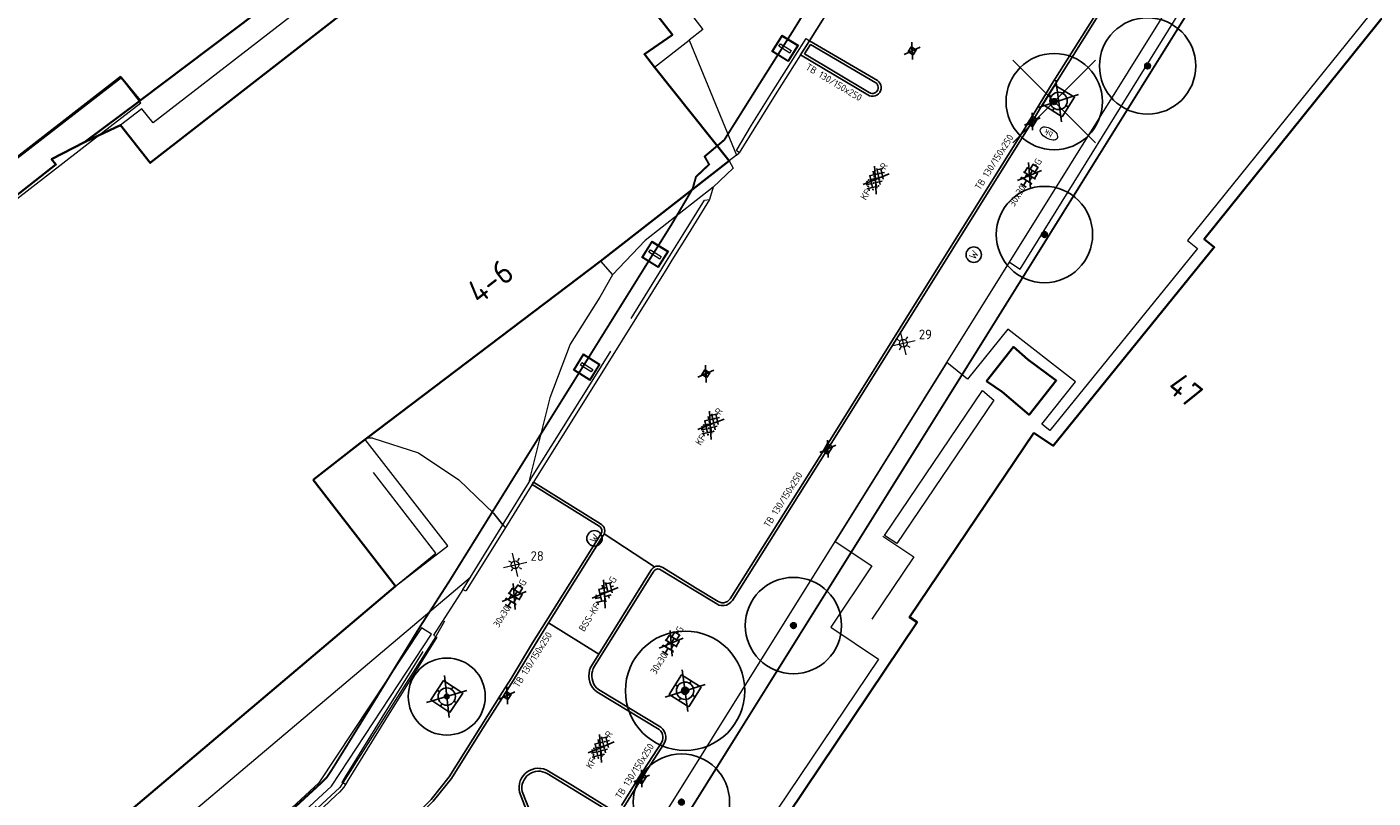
# Model space of a CAD drawing. Header units: metres. Extents: x 92877 to 94117, y 464509 to 465451.
# Tile 55 of 102: x 93119 to 93188, y 465101 to 465141. Entities that reach past the tile are written whole.
import ezdxf
from ezdxf.enums import TextEntityAlignment as Align

# ---------------------------------------------------------------- set-up
doc = ezdxf.new("R2010")
doc.units = ezdxf.units.M
doc.linetypes.add('IE-TERREINAFSCHEIDING', pattern=[10, 8, -2])
doc.linetypes.add('XX-PROJECTGRENS', pattern=[18, 12, -3, 0, -3])
doc.layers.get('0').update_dxf_attribs({"linetype": 'CONTINUOUS'})
for name, color, linetype, lineweight in [('B-WE-GK-BESCHOEIING-G', 252, 'GK-BESCHOEIING', 35), ('B-WE-GR-BEPLANTING_CULTUUR-G', 252, 'CONTINUOUS', 18), ('B-WE-GR-BOOM-S', 90, 'CONTINUOUS', 25), ('B-WE-IE-MEUBILAIR_WEGMEUBILAIR_LICHTMAST-T25', 7, 'CONTINUOUS', 25), ('B-WE-IE-TERREINAFSCHEIDING-G', 252, 'IE-TERREINAFSCHEIDING', 18), ('B-WE-IE-TERREINAFSCHEIDING_KUNSTMATIG_HEKWERK-G', 252, 'IE-TERREINAFSCHEIDING-KUNSTMATIG', 18), ('B-WE-IE-TERREINAFSCHEIDING_KUNSTMATIG_MUUR-G', 252, 'IE-TERREINAFSCHEIDING-KUNSTMATIG-DICHT', 18), ('B-WE-KL-WATER-S', 252, 'CONTINUOUS', 25), ('B-WE-KW-KUNSTWERK_STEIGER-G', 252, 'CONTINUOUS', 18), ('B-WE-OG-TOPOGRAFIE_BEBOUWING-GV', 252, 'CONTINUOUS', 35), ('B-WE-OG-TOPOGRAFIE_BEBOUWING_LUIFEL-GV', 252, 'CONTINUOUS', 18), ('B-WE-OG-TOPOGRAFIE_HUISNUMMER-T25', 7, 'CONTINUOUS', 20), ('B-WE-VH-VERHARDING-GV', 252, 'CONTINUOUS', 18), ('B-WE-VW-PAAL_BETON-S', 252, 'CONTINUOUS', 0), ('N-WE-KG-GRENS_PROJECT-G', 1, 'XX-PROJECTGRENS', 35), ('V-WE-GR-BOOM-S', 90, 'CONTINUOUS', 25), ('V-WE-IE-MEUBILAIR_WEGMEUBILAIR_BOOMKRANS-S', 7, 'CONTINUOUS', 25), ('V-WE-KL-ET_LS_OV_LICHTMAST-S', 190, 'CONTINUOUS', 25), ('V-WE-RI-HWA_KOLK-S', 150, 'CONTINUOUS', 25), ('V-WE-VH-KANTOPSLUITING-T18', 10, 'CONTINUOUS', 18), ('V-WE-VH-KANTOPSLUITING_TROTTOIRBAND_130 150-G', 210, 'VH-TROTTOIRBAND_130-150-V', 25), ('V-WE-VH-KANTOPSLUITING_VOORKANTBAND-G', 50, 'CONTINUOUS', 25), ('V-WE-VH-MATERIAALGRENS-G', 7, 'CONTINUOUS-V', 25), ('V-WE-VH-VERHARDING_BETONSTRAATSTEEN-S', 252, 'CONTINUOUS', 25), ('V-WE-VH-VERHARDING_STRAATBAKSTEEN-S', 252, 'CONTINUOUS', 25), ('V-WE-VH-VERHARDING_TEGEL-S', 252, 'CONTINUOUS', 25)]:
    doc.layers.add(name, color=color, linetype=linetype, lineweight=lineweight)
doc.styles.add('NLCS-ISO', font='NLCS-ISO.ttf')
doc.styles.add('NLCS-ISO-M200-T18', font='NLCS-ISO.ttf', dxfattribs={"height": 0.36})
doc.styles.add('NLCS-ISO-M200-T25', font='NLCS-ISO.ttf', dxfattribs={"height": 0.5})
doc.styles.get("Standard").update_dxf_attribs({"font": 'isocp.shx'})
doc.linetypes.add('CONTINUOUS-V', pattern='A,3.5,[24,NLCS.SHX,S=0.5,R=0,X=0,Y=0],3.5', length=7)
doc.linetypes.add('GK-BESCHOEIING', pattern='A,30,-5,[1,NLCS.SHX,S=1,R=0,X=0,Y=0],-5', length=40)
doc.linetypes.add('IE-TERREINAFSCHEIDING-KUNSTMATIG', pattern='A,4,[82,NLCS.SHX,S=0.75,R=90,X=0,Y=0],4,-2', length=10)
doc.linetypes.add('IE-TERREINAFSCHEIDING-KUNSTMATIG-DICHT', pattern='A,8,-1,[82,NLCS.SHX,S=0.75,R=90,X=0,Y=0],-1', length=10)
doc.linetypes.add('VH-TROTTOIRBAND_130-150-V', pattern='A,2.5,[24,NLCS.SHX,S=1,R=0,X=0,Y=0],2.5,-2,2,-2,2,-2', length=15)

# ---------------------------------------------------------------- blocks, each defined once
blk = doc.blocks.new('Q_PAAL_STEEN')
for points in [[(-0.5, 0.5), (0.5, 0.5), (0.5, -0.5), (-0.5, -0.5)], [(-0.08, 0.333), (0.071, 0.333), (0.071, -0.329), (-0.08, -0.329)]]:
    blk.add_lwpolyline(points, close=True)
blk.add_lwpolyline([(-0.442, 0.464), (0.438, 0.464, -0.414214), (0.459, 0.442), (0.459, -0.437, -0.414214), (0.438, -0.459), (-0.442, -0.459, -0.414214), (-0.463, -0.437), (-0.463, 0.442), (-0.463, 0.444), (-0.463, 0.446), (-0.463, 0.448), (-0.462, 0.45), (-0.461, 0.451), (-0.46, 0.453), (-0.459, 0.455), (-0.458, 0.456), (-0.457, 0.457), (-0.456, 0.459), (-0.454, 0.46), (-0.453, 0.461), (-0.451, 0.462), (-0.449, 0.462), (-0.447, 0.463), (-0.446, 0.463), (-0.444, 0.464), (-0.442, 0.464)], format="xyb")
blk = doc.blocks.new('V-SIE-WEG_BOOMKRANS')
at = {"color": 0}
for p, q in [((-0.836, -0.701), (0.836, 0.701)), ((0.836, -0.701), (-0.836, 0.701))]:
    blk.add_line(p, q, dxfattribs=at)
at = {"flags": 128}
blk.add_lwpolyline([(-0.6, -0.6), (0.6, -0.6), (0.6, 0.6), (-0.6, 0.6)], close=True, dxfattribs=at)
for points in [[(-0.001, 0.6), (-0.001, 0.551), (-0.016, 0.525), (-0.001, 0.498), (-0.001, 0.45)], [(0.6, 0.001), (0.551, 0.001), (0.525, 0.016), (0.498, 0.001), (0.45, 0.001)], [(-0.6, -0.001), (-0.551, -0.001), (-0.525, -0.016), (-0.498, -0.001), (-0.45, -0.001)], [(0.001, -0.6), (0.001, -0.551), (0.016, -0.525), (0.001, -0.498), (0.001, -0.45)]]:
    blk.add_lwpolyline(points, dxfattribs=at)
blk.add_circle((0, 0), 0.45)
blk = doc.blocks.new('V-SRI-KOLK_TROTTOIR-SO')
blk.add_hatch(color=256).paths.add_polyline_path([(1.125, 0.75), (-1.125, 0.75), (-1.125, -0.75)])
at = {"ltscale": 0.1}
for p, q in [((-1.875, 1.25), (1.875, -1.25)), ((1.875, 1.25), (-1.875, -1.25))]:
    blk.add_line(p, q, dxfattribs=at)
blk.add_line((-1.125, -0.75), (1.125, 0.75))
at = {"flags": 128}
blk.add_lwpolyline([(-1.125, -0.75), (1.125, -0.75), (1.125, 0.75), (-1.125, 0.75)], close=True, dxfattribs=at)
blk = doc.blocks.new('V-SRI-KOLK_STRAAT_300X300-SO')
at = {"ltscale": 0.1}
for p, q in [((-1.875, 2), (1.875, -0.5)), ((1.875, 2), (-1.875, -0.5))]:
    blk.add_line(p, q, dxfattribs=at)
for p, q in [((-0.75, 0), (0.75, 1.5)), ((0.75, 0), (-0.75, 1.5))]:
    blk.add_line(p, q)
at = {"flags": 128}
blk.add_lwpolyline([(-0.75, 0), (0.75, 0), (0.75, 1.5), (-0.75, 1.5)], close=True, dxfattribs=at)
blk = doc.blocks.new('SKL-WATER_BRANDKRAAN_BRANDPUT-SO')
at = {"color": 0, "linetype": 'ByBlock', "lineweight": 18}
blk.add_ellipse((0, 0), major_axis=(2.5, 0), ratio=0.54, dxfattribs=at)
at = {"color": 0, "linetype": 'ByBlock', "lineweight": 18, "style": 'NLCS-ISO'}
blk.add_text('bk', height=1.5, dxfattribs=at).set_placement((0.16, 0), align=Align.MIDDLE_CENTER)
blk = doc.blocks.new('SKL-WATER_STRAATPOT-SO')
blk.add_circle((0, 0), 2)
at = {"style": 'NLCS-ISO'}
blk.add_text('W', height=2, rotation=360, dxfattribs=at).set_placement((-1.06, -1.05))
blk = doc.blocks.new('V-SVH-TEGEL_300X300_DUN_HALFST_KL-SO')
for p, q in [((-3.08, 0.75), (-3, 0.75)), ((-3, -0.83), (-3, 0.83)), ((-3, 0), (-1.5, 0)), ((-1.84, 1.5), (-1.5, 1.5)), ((-1.5, -1.6), (-1.5, 1.6)), ((-1.5, 0.75), (0, 0.75)), ((0, -1.78), (0, 1.78)), ((0, 1.5), (1.5, 1.5)), ((0, 0), (1.5, 0)), ((1.5, -1.6), (1.5, 1.6)), ((1.5, 0.75), (3, 0.75)), ((3, -0.83), (3, 0.83)), ((3, 0), (3.39, 0)), ((-3.08, -0.75), (-3, -0.75)), ((-1.84, -1.5), (-1.5, -1.5)), ((-1.5, -0.75), (0, -0.75)), ((0, -1.5), (1.5, -1.5)), ((1.5, -0.75), (3, -0.75))]:
    blk.add_line(p, q)
at = {"ltscale": 0.1}
for q in [(-2.75, -1.98), (-2.73, 1.96), (2.73, 1.96), (2.75, -1.98)]:
    blk.add_line((0, 0), q, dxfattribs=at)
at = {"style": 'NLCS-ISO'}
blk.add_attdef('FORMAAT', text='', height=1.8, dxfattribs=at).set_placement((-3.18, 0), align=Align.MIDDLE_RIGHT)
blk.add_attdef('KLEUR', text='', height=1.8, dxfattribs=at).set_placement((3.49, 0), align=Align.MIDDLE_LEFT)
at = {"style": 'NLCS-ISO', "flags": 1}
blk.add_attdef('FUNCTIE', text='', height=1.8, dxfattribs=at).set_placement((0.12, -3.58), align=Align.MIDDLE_CENTER)
blk = doc.blocks.new('V-SVH-BSS_KEIFORMAAT_KEPER_KL-SO')
for p, q in [((-3.36, -0.25), (-2.89, 0.22)), ((-3.23, 0.55), (-1.41, -1.27)), ((0, 0), (-2.8, 2.01)), ((-2.44, 1.25), (-1.41, 0.22)), ((-2.15, -0.53), (0.08, 1.7)), ((-2.15, 0.96), (-1.49, 1.62)), ((-1.7, -1.56), (0.08, 0.22)), ((-0.67, 0.96), (1.56, -1.27)), ((-0.02, 1.8), (1.56, 0.22)), ((0, 0), (2.8, 2.01)), ((0.82, 0.96), (1.48, 1.62)), ((0.82, -0.53), (2.54, 1.19)), ((1.14, -1.7), (3.05, 0.22)), ((2.3, 0.96), (3.39, -0.13)), ((0, 0), (-3.13, -2.25)), ((-0.67, -0.53), (0.58, -1.77)), ((-0.44, -1.78), (0.08, -1.27)), ((0, 0), (3.13, -2.25)), ((2.3, -0.53), (2.8, -1.02))]:
    blk.add_line(p, q)
at = {"style": 'NLCS-ISO'}
blk.add_attdef('FORMAAT', text='', height=1.8, dxfattribs=at).set_placement((-3.39, -0.02), align=Align.MIDDLE_RIGHT)
blk.add_attdef('KLEUR', text='', height=1.8, dxfattribs=at).set_placement((3.39, 0), align=Align.MIDDLE_LEFT)
at = {"style": 'NLCS-ISO', "flags": 1}
blk.add_attdef('FUNCTIE', text='', height=1.8, dxfattribs=at).set_placement((0.12, -3.58), align=Align.MIDDLE_CENTER)
blk = doc.blocks.new('V-SVH-SBS_KEIFORMAAT_KEPER_KL-SO')
for p, q in [((-3.36, -0.25), (-2.89, 0.22)), ((-3.23, 0.55), (-1.41, -1.27)), ((0, 0), (-2.8, 2.01)), ((-2.44, 1.25), (-1.41, 0.22)), ((-2.15, -0.53), (0.08, 1.7)), ((-2.15, 0.96), (-1.49, 1.62)), ((-1.7, -1.56), (0.08, 0.22)), ((-0.67, 0.96), (1.56, -1.27)), ((-0.02, 1.8), (1.56, 0.22)), ((0, 0), (2.8, 2.01)), ((0.82, 0.96), (1.48, 1.62)), ((0.82, -0.53), (2.54, 1.19)), ((1.14, -1.7), (3.05, 0.22)), ((2.3, 0.96), (3.39, -0.13)), ((0, 0), (-3.13, -2.25)), ((-0.67, -0.53), (0.58, -1.77)), ((-0.44, -1.78), (0.08, -1.27)), ((0, 0), (3.13, -2.25)), ((2.3, -0.53), (2.8, -1.02))]:
    blk.add_line(p, q)
for centre in [(-2.52, 0.59), (-1.04, 1.33), (0.45, 0.59), (1.93, 1.33), (-2.52, -0.9), (-1.04, -0.16), (0.45, -0.9), (1.93, -0.16)]:
    blk.add_circle(centre, 0.0881)
blk.add_arc((-1.04, -1.64), 0.0881, 295.9034, 224.543)
at = {"style": 'NLCS-ISO'}
blk.add_attdef('FORMAAT', text='', height=1.8, dxfattribs=at).set_placement((-3.39, 0), align=Align.MIDDLE_RIGHT)
blk.add_attdef('KLEUR', text='', height=1.8, dxfattribs=at).set_placement((3.39, 0), align=Align.MIDDLE_LEFT)
at = {"style": 'NLCS-ISO', "flags": 1}
blk.add_attdef('FUNCTIE', text='', height=1.8, dxfattribs=at).set_placement((0.12, -3.58), align=Align.MIDDLE_CENTER)
blk = doc.blocks.new('V-SGR-BOOM_01')
at = {"ltscale": 0.1}
h = blk.add_hatch(color=256, dxfattribs=at)
edge = h.paths.add_edge_path()
edge.add_arc((0, 0), 0.15, 0, 360)
at = {"lineweight": -3}
for p, q in [((-2.146, 2.146), (2.146, -2.146)), ((2.146, 2.146), (-2.146, -2.146))]:
    blk.add_line(p, q, dxfattribs=at)
for radius in [2.5, 0.045]:
    blk.add_circle((0, 0), radius)
at = {"ltscale": 0.1}
blk.add_circle((0, 0), 0.15, dxfattribs=at)
blk = doc.blocks.new('SGR-BOOM_01')
at = {"ltscale": 0.1}
h = blk.add_hatch(color=256, dxfattribs=at)
edge = h.paths.add_edge_path()
edge.add_arc((0, 0), 0.15, 0, 360)
for radius in [2.5, 0.045]:
    blk.add_circle((0, 0), radius)
blk.add_circle((0, 0), 0.15, dxfattribs=at)
blk = doc.blocks.new('SKL-ET_OV_LICHTMAST-SO')
at = {"color": 0, "linetype": 'ByBlock', "lineweight": 18}
for points in [[(-2.21, -2.21), (2.21, 2.21)], [(-2.21, 2.21), (2.21, -2.21)], [(-1.25, 0), (-2, 0)], [(-1.41, 1.41), (-0.88, 0.88)], [(0, 2), (0, 1.25)], [(0.88, 0.88), (1.41, 1.41)], [(2, 0), (1.25, 0)], [(-1.41, -1.41), (-0.88, -0.88)], [(0, -1.25), (0, -2)], [(0.88, -0.88), (1.41, -1.41)]]:
    blk.add_lwpolyline(points, dxfattribs=at)
blk.add_circle((0, 0), 1, dxfattribs=at)

msp = doc.modelspace()

# ---------------------------------------------------------------- linework, layer by layer
at = {"layer": 'B-WE-GK-BESCHOEIING-G'}
for p, q in [((93143.4, 465151.366), (93124.491, 465137.09)), ((93123.514, 465138.286), (93103.686, 465122.974)), ((93124.46, 465137.067), (93124.491, 465137.09)), ((93121.599, 465134.928), (93124.46, 465137.067))]:
    msp.add_line(p, q, dxfattribs=at)
at = {"layer": 'B-WE-GK-BESCHOEIING-G', "flags": 128}
msp.add_lwpolyline([(93124.491, 465137.09), (93123.516, 465138.287), (93123.514, 465138.286)], dxfattribs=at)
at = {"layer": 'B-WE-GR-BEPLANTING_CULTUUR-G'}
msp.add_line((93148.375, 465128.747), (93149.011, 465128.052), dxfattribs=at)
at = {"layer": 'B-WE-GR-BEPLANTING_CULTUUR-G', "flags": 128}
for points in [[(93169.607, 465128.702), (93178.915, 465143.633), (93186.217, 465155.299), (93188.057, 465156.053)], [(93169.607, 465128.702), (93170.163, 465128.338), (93186.178, 465154.174), (93186.892, 465154.85), (93187.898, 465155.205), (93188.765, 465154.796), (93191.714, 465152.422)], [(93155.061, 465133.955), (93155.268, 465133.584), (93154.225, 465132.596)], [(93154.225, 465132.596), (93150.692, 465129.823), (93149.011, 465128.052)], [(93113.064, 465081.751), (93113.852, 465082.481), (93118.03, 465086.344), (93131.248, 465098.566), (93134.42, 465101.5), (93139.611, 465109.398)], [(93139.611, 465109.398), (93139.097, 465109.721), (93133.77, 465101.673), (93129.347, 465097.597), (93121.196, 465090.401), (93117.486, 465086.973)]]:
    msp.add_lwpolyline(points, dxfattribs=at)
at = {"layer": 'B-WE-IE-TERREINAFSCHEIDING-G'}
for p, q in [((93141.631, 465112.35), (93143.311, 465115.076)), ((93135.006, 465101.669), (93134.968, 465101.692)), ((93135.148, 465101.584), (93135.006, 465101.669))]:
    msp.add_line(p, q, dxfattribs=at)
at = {"layer": 'B-WE-IE-TERREINAFSCHEIDING-G', "flags": 128}
for points in [[(93144.674, 465117.29), (93144.808, 465117.507), (93147.941, 465122.519), (93151.567, 465128.355), (93151.724, 465128.611), (93152.679, 465130.13), (93153.786, 465131.92), (93154.045, 465131.963)], [(93137.75, 465111.882), (93139.843, 465113.59), (93135.604, 465119.063)], [(93143.311, 465115.076), (93143.412, 465115.241), (93144.674, 465117.29)], [(93141.235, 465111.712), (93141.335, 465111.87), (93141.631, 465112.35)], [(93134.968, 465101.692), (93135.144, 465101.985), (93137.054, 465105.071), (93139.717, 465109.34)], [(93113.064, 465081.751), (93113.665, 465081.706), (93118.385, 465086.338), (93122.29, 465090.072), (93126.496, 465093.947), (93131.381, 465098.422), (93133.8, 465100.637), (93134.439, 465101.239), (93134.61, 465101.411), (93134.73, 465101.537), (93134.813, 465101.643), (93134.892, 465101.759), (93134.968, 465101.692)]]:
    msp.add_lwpolyline(points, dxfattribs=at)
at = {"layer": 'B-WE-IE-TERREINAFSCHEIDING_KUNSTMATIG_HEKWERK-G'}
for p, q in [((93143.311, 465115.076), (93143.41, 465114.954)), ((93139.834, 465109.267), (93135.006, 465101.669))]:
    msp.add_line(p, q, dxfattribs=at)
at = {"layer": 'B-WE-IE-TERREINAFSCHEIDING_KUNSTMATIG_HEKWERK-G', "flags": 128}
for points in [[(93136.56, 465119.565), (93138.931, 465118.798), (93141.024, 465117.41)], [(93141.024, 465117.41), (93142.827, 465115.671), (93143.311, 465115.076)], [(93140.284, 465110.066), (93139.876, 465109.334), (93139.834, 465109.267)], [(93135.006, 465101.669), (93134.854, 465101.43), (93126.766, 465093.948), (93122.238, 465089.801), (93118.404, 465086.135), (93113.818, 465081.577), (93113.176, 465081.593)]]:
    msp.add_lwpolyline(points, dxfattribs=at)
at = {"layer": 'B-WE-IE-TERREINAFSCHEIDING_KUNSTMATIG_MUUR-G', "flags": 128}
msp.add_lwpolyline([(93163.033, 465114.474), (93164.645, 465113.412), (93162.46, 465110.172)], dxfattribs=at)
at = {"layer": 'B-WE-KW-KUNSTWERK_STEIGER-G'}
for p, q in [((93124.46, 465137.067), (93123.514, 465138.286)), ((93108.838, 465124.836), (93122.337, 465135.274))]:
    msp.add_line(p, q, dxfattribs=at)
at = {"layer": 'B-WE-KW-KUNSTWERK_STEIGER-G', "flags": 128}
for points in [[(93123.514, 465138.286), (93123.473, 465138.339), (93103.686, 465122.974)], [(93122.337, 465135.274), (93124.533, 465136.972), (93124.46, 465137.067)]]:
    msp.add_lwpolyline(points, dxfattribs=at)
at = {"layer": 'B-WE-OG-TOPOGRAFIE_BEBOUWING-GV'}
for p, q in [((93151.185, 465138.826), (93155.061, 465133.955)), ((93122.337, 465135.274), (93123.481, 465135.81)), ((93121.599, 465134.928), (93122.337, 465135.274)), ((93155.061, 465133.955), (93148.375, 465128.747)), ((93148.375, 465128.747), (93136.254, 465119.568)), ((93135.604, 465119.063), (93133.478, 465117.412)), ((93135.911, 465119.301), (93135.604, 465119.063)), ((93136.254, 465119.568), (93135.911, 465119.301)), ((93133.478, 465117.412), (93137.75, 465111.882)), ((93137.75, 465111.882), (93114.863, 465092.53))]:
    msp.add_line(p, q, dxfattribs=at)
at = {"layer": 'B-WE-OG-TOPOGRAFIE_BEBOUWING-GV', "flags": 128}
for points in [[(93123.481, 465135.81), (93125.014, 465133.857), (93143.774, 465148.466)], [(93170.873, 465119.851), (93171.876, 465119.174), (93180.229, 465129.479), (93179.707, 465129.899), (93193.853, 465147.502)], [(93149.257, 465144.167), (93152.116, 465140.508), (93150.664, 465139.497), (93151.185, 465138.826)], [(93111.111, 465126.71), (93114.165, 465129.107), (93120.121, 465133.773), (93119.896, 465134.046), (93121.599, 465134.928)], [(93168.414, 465122.519), (93169.224, 465121.971), (93170.622, 465120.78), (93172.029, 465122.567), (93170.548, 465123.644), (93169.816, 465124.307), (93168.414, 465122.519)], [(93152.23, 465091.286), (93164.813, 465110.01), (93164.413, 465110.278), (93170.873, 465119.851)]]:
    msp.add_lwpolyline(points, dxfattribs=at)
at = {"layer": 'B-WE-OG-TOPOGRAFIE_BEBOUWING_LUIFEL-GV'}
for p, q in [((93135.911, 465119.301), (93133.478, 465117.412)), ((93136.164, 465119.498), (93135.911, 465119.301))]:
    msp.add_line(p, q, dxfattribs=at)
at = {"layer": 'B-WE-OG-TOPOGRAFIE_BEBOUWING_LUIFEL-GV', "flags": 128}
msp.add_lwpolyline([(93137.75, 465111.882), (93140.456, 465113.972), (93136.164, 465119.498)], dxfattribs=at)
at = {"layer": 'B-WE-VH-VERHARDING-GV'}
for p, q in [((93151.185, 465138.826), (93152.985, 465140.224)), ((93152.985, 465140.224), (93155.434, 465134.251)), ((93155.434, 465134.251), (93155.571, 465134.385)), ((93155.434, 465134.251), (93155.061, 465133.955)), ((93154.225, 465132.596), (93154.045, 465131.963)), ((93166.356, 465123.487), (93169.607, 465128.702)), ((93167.433, 465122.623), (93166.356, 465123.487)), ((93168.195, 465122.035), (93168.784, 465121.546)), ((93136.56, 465119.565), (93136.254, 465119.568)), ((93141.235, 465111.712), (93139.717, 465109.34)), ((93139.717, 465109.34), (93139.834, 465109.267))]:
    msp.add_line(p, q, dxfattribs=at)
at = {"layer": 'B-WE-VH-VERHARDING-GV', "flags": 128}
for points in [[(93142.859, 465149.643), (93125.168, 465135.929), (93124.588, 465136.664), (93123.481, 465135.81)], [(93193.393, 465147.873), (93178.847, 465129.824), (93179.363, 465129.414), (93171.695, 465119.965), (93171.289, 465120.298), (93173.028, 465122.495), (93169.519, 465125.226), (93167.433, 465122.623)], [(93153.217, 465141.379), (93153.689, 465140.771), (93152.985, 465140.224)], [(93155.571, 465134.385), (93155.431, 465134.506), (93156.223, 465135.812), (93157.345, 465137.604), (93159.047, 465140.318), (93159.23, 465140.197)], [(93158.765, 465139.461), (93157.453, 465137.384), (93156.346, 465135.612), (93155.571, 465134.385)], [(93154.045, 465131.963), (93152.932, 465130.152), (93152.089, 465128.797), (93151.821, 465128.377), (93147.927, 465122.121), (93144.928, 465117.315), (93144.907, 465117.281)], [(93149.011, 465128.052), (93148.353, 465126.886), (93146.807, 465124.449), (93145.746, 465121.662), (93144.683, 465117.375), (93144.674, 465117.29)], [(93168.784, 465121.546), (93163.75, 465114.092), (93163.124, 465114.512), (93168.195, 465122.035)], [(93143.311, 465115.076), (93142.839, 465115.664), (93141.024, 465117.41)], [(93144.907, 465117.281), (93143.541, 465115.072), (93141.414, 465111.656), (93141.389, 465111.618), (93141.235, 465111.712)], [(93146.585, 465092.625), (93147.831, 465093.818), (93160.56, 465114.21)], [(93160.56, 465114.21), (93162.461, 465112.945), (93160.337, 465109.757), (93162.807, 465108.098), (93150.547, 465089.871)], [(93117.486, 465086.973), (93114.994, 465089.86), (93141.631, 465112.35)], [(93139.834, 465109.267), (93139.895, 465109.229), (93137.232, 465104.96), (93135.323, 465101.876), (93135.148, 465101.584)], [(93135.148, 465101.584), (93135.063, 465101.46), (93134.965, 465101.334), (93134.832, 465101.195), (93134.655, 465101.017), (93134.011, 465100.41), (93131.592, 465098.194)]]:
    msp.add_lwpolyline(points, dxfattribs=at)
at = {"layer": 'N-WE-KG-GRENS_PROJECT-G', "const_width": 0.1, "flags": 128}
msp.add_lwpolyline([(93142.804, 465086.89), (93145.447, 465089.504), (93147.332, 465091.955), (93148.613, 465093.182), (93161.411, 465113.679), (93167.204, 465122.957), (93170.456, 465128.173), (93179.763, 465143.103), (93186.894, 465154.496), (93187.89, 465154.904), (93188.17, 465154.679), (93191.39, 465152.077), (93194.828, 465149.413), (93202.752, 465142.922), (93211.334, 465136.086), (93246.401, 465107.701), (93253.059, 465102.314), (93253.343, 465100.976), (93245.804, 465089.865), (93244.522, 465087.941), (93231.812, 465069.293), (93227.954, 465063.58), (93226.853, 465062.424), (93215.691, 465046.012), (93211.996, 465040.636), (93204.425, 465029.753), (93202.609, 465027.143), (93198.032, 465020.213), (93194.363, 465014.869), (93190.619, 465009.505), (93189.819, 465008.221), (93185.531, 465002.305), (93181.433, 464996.691), (93178.696, 464993.153), (93172.103, 464984.564), (93163.085, 464972.835), (93161.131, 464970.564), (93154.083, 464961.647), (93148.985, 464955.311), (93145.469, 464951.039), (93138.605, 464942.927), (93131.702, 464935.14), (93128.236, 464931.41), (93126.865, 464929.653), (93122.062, 464924.79), (93112.82, 464915.353), (93112.694, 464915.474), (93110.007, 464912.809), (93108.158, 464914.641), (93097.954, 464904.418), (93099.616, 464902.379), (93097.346, 464900.004), (93095.105, 464898.042), (93093.141, 464896.427), (93087.358, 464891.835), (93084.647, 464889.561), (93079.687, 464885.222), (93073.559, 464880.645), (93064.795, 464874.789), (93057.662, 464870.165), (93057.255, 464870.007), (93057.168, 464870.002), (93056.607, 464870.091), (93053.277, 464868.411), (93060.039, 464854.372), (93062.426, 464849.152), (93065.249, 464843.338), (93068.532, 464844.778), (93069.154, 464846.147), (93077.316, 464850.716), (93083.11, 464853.91), (93083.112, 464853.905), (93087.983, 464856.618), (93087.623, 464857.315), (93087.914, 464857.845), (93094.137, 464862.208), (93094.032, 464862.502), (93094.431, 464862.805), (93094.609, 464862.539), (93096.966, 464864.191), (93097.445, 464863.691), (93100.286, 464866.409), (93107.265, 464873.112), (93113.757, 464878.765), (93119.027, 464883.354), (93126.19, 464890.319), (93126.053, 464890.447), (93129.224, 464893.588), (93132.754, 464897.33), (93136.979, 464901.466), (93141.064, 464906.039), (93145.123, 464910.02), (93146.946, 464911.937), (93151.571, 464916.872), (93154.026, 464919.546), (93161.923, 464928.693), (93166.437, 464933.828), (93170.519, 464938.737), (93174.372, 464943.51), (93176.337, 464945.983), (93178.669, 464948.924), (93181.236, 464952.541), (93184.321, 464956.452), (93185.617, 464958.052), (93188.572, 464961.84), (93195.315, 464970.699), (93197.093, 464969.277), (93199.637, 464972.465), (93198.95, 464972.958), (93202.951, 464977.949), (93202.249, 464978.521), (93202.364, 464978.666), (93202.234, 464979.72), (93202.711, 464980.328), (93203.771, 464980.458), (93206.283, 464983.648), (93206.153, 464984.709), (93206.628, 464985.314), (93207.678, 464985.434), (93209.477, 464987.722), (93211.5, 464990.295), (93211.38, 464991.345), (93211.858, 464991.954), (93212.908, 464992.074), (93215.413, 464995.259), (93215.283, 464996.319), (93215.758, 464996.923), (93216.817, 464997.043), (93217.976, 464998.513), (93217.195, 464999.188), (93221.285, 465004.117), (93220.562, 465004.619), (93224.498, 465009.504), (93223.744, 465010.107), (93228.745, 465016.379), (93228.548, 465017.661), (93229.799, 465019.138), (93230.171, 465019.204), (93232.859, 465016.92), (93240.879, 465028.723), (93247.237, 465037.466), (93243.345, 465039.426), (93245.385, 465042.407), (93267.791, 465074.762), (93271.654, 465080.832), (93274.315, 465084.653), (93274.677, 465085.271), (93280.631, 465092.992), (93283.915, 465097.533), (93293.238, 465109.1), (93296.471, 465112.853), (93305.145, 465123.792), (93308.461, 465126.639), (93309.398, 465127), (93310.34, 465127.104), (93311.021, 465127.029), (93311.569, 465126.572), (93314.325, 465123.425), (93311.446, 465121.218), (93317.763, 465113.435), (93320.742, 465115.844), (93321.734, 465114.618), (93318.743, 465112.198), (93332.363, 465095.383), (93335.324, 465097.784), (93336.313, 465096.566), (93333.394, 465094.197), (93346.863, 465077.572), (93349.745, 465079.914), (93350.754, 465078.674), (93347.845, 465076.305), (93354.176, 465068.5), (93362.85, 465075.591), (93361.376, 465077.286), (93365.219, 465080.332), (93350.596, 465098.232), (93346.729, 465095.077), (93346.089, 465095.987), (93350.715, 465099.775, 0.50922), (93350.922, 465101.967), (93324.402, 465134.651), (93320.907, 465131.811), (93318.885, 465134.322, -0.098106), (93317.859, 465136.546), (93317.809, 465136.827), (93329.287, 465148.479), (93335.156, 465154.254), (93344.697, 465163.309, -0.349567), (93347.493, 465163.354), (93347.813, 465163.049), (93349.127, 465161.413), (93346.391, 465159.229), (93348.191, 465157.343), (93348.243, 465157.384), (93353.341, 465151.084), (93356.361, 465153.524), (93357.294, 465152.369), (93354.273, 465149.929), (93367.901, 465133.094), (93370.919, 465135.533), (93371.856, 465134.369), (93368.844, 465131.928), (93379.841, 465118.334), (93382.859, 465120.772), (93383.785, 465119.621), (93380.762, 465117.178), (93384.644, 465112.392), (93390.968, 465117.536), (93393.698, 465119.744), (93389.575, 465124.751), (93393.126, 465127.653), (93381.652, 465141.958), (93378.045, 465139.012), (93374.932, 465142.847), (93384.724, 465150.628, 0.393005), (93384.971, 465152.673), (93376.322, 465163.131, 0.393551), (93374.278, 465163.377), (93369.858, 465159.798), (93359.893, 465172.144), (93359.196, 465171.59), (93356.894, 465174.416), (93366.327, 465182.365), (93383.74, 465196.71, -0.309181), (93386.819, 465196.235), (93386.977, 465196.072), (93387.797, 465195.067), (93385.13, 465192.859), (93391.412, 465185.104), (93394.43, 465187.543), (93395.435, 465186.298), (93392.425, 465183.858), (93405.872, 465167.212), (93408.891, 465169.662), (93409.895, 465168.418), (93406.884, 465165.977), (93415.682, 465155.114), (93422.305, 465160.477), (93419.312, 465164.504), (93427.805, 465171.459), (93432.936, 465175.602, 0.389945), (93433.117, 465177.605), (93406.306, 465210.598, 0.403895), (93404.272, 465210.792), (93395.071, 465203.259, -0.04985), (93394.529, 465205.075), (93406.003, 465214.474), (93406.153, 465214.258), (93408.855, 465216.515), (93413.243, 465220.126), (93424.061, 465228.978), (93433.335, 465236.564), (93456.901, 465255.803), (93462.358, 465260.256), (93474.24, 465257.384), (93487.491, 465268.365), (93481.957, 465274.413), (93477.953, 465270.75), (93460.622, 465275.164), (93454.054, 465277.377), (93450.532, 465272.851), (93448.516, 465271.205), (93400.455, 465231.959), (93399.011, 465233.652), (93395.691, 465230.975), (93395.475, 465231.241), (93389.321, 465226.059), (93372.983, 465212.672), (93260.058, 465121.022), (93254.212, 465128.327), (93255.485, 465129.359), (93251.172, 465134.67), (93250.976, 465134.513), (93249.73, 465136.066), (93249.925, 465136.222), (93245.512, 465141.593), (93245.414, 465141.489), (93215.797, 465178.086), (93224.817, 465185.374), (93221.615, 465189.311), (93221.504, 465189.439), (93221.504, 465189.484), (93221.582, 465189.664), (93258.555, 465216.278), (93287.858, 465237.306), (93316.719, 465257.815), (93323.665, 465262.74), (93325.266, 465260.773), (93334.631, 465268.404), (93348.967, 465280.041), (93353.283, 465283.494), (93353.525, 465283.192), (93373.219, 465297.094), (93403.844, 465318.948), (93403.686, 465319.158), (93405.483, 465320.403), (93410.351, 465324.912), (93402.835, 465333.569), (93398.335, 465338.895), (93392.573, 465334.08), (93389.104, 465331.474), (93348.447, 465302.964), (93320.1, 465282.787), (93289.014, 465260.48), (93254.82, 465235.917), (93226.588, 465215.717), (93213.129, 465205.995), (93182.769, 465181.222), (93183.254, 465180.57), (93182.292, 465179.905), (93183.685, 465178.016), (93174.631, 465171.467), (93173.396, 465173.195), (93172.303, 465172.388), (93168.471, 465170.193), (93170.119, 465168.084), (93171.264, 465166.905), (93171.887, 465165.92), (93172.046, 465165.485), (93172.061, 465164.02), (93171.791, 465162.221), (93171.603, 465161.889), (93167.902, 465156.013), (93164.39, 465150.403), (93160.435, 465144.058), (93158.382, 465140.726), (93156.607, 465137.917), (93154.807, 465135.049), (93153.786, 465134.188), (93154.016, 465133.775), (93153.338, 465133.133), (93153.16, 465132.506), (93153.134, 465132.463), (93152.077, 465130.671), (93150.973, 465128.906), (93147.775, 465123.769), (93144.058, 465117.809), (93140.544, 465112.153), (93139.017, 465109.781), (93136.381, 465105.485), (93134.48, 465102.415), (93134.183, 465101.965), (93133.958, 465101.735), (93130.915, 465098.93), (93126.03, 465094.455), (93121.818, 465090.575), (93117.904, 465086.833), (93113.47, 465082.448), (93112.834, 465082.495), (93109.779, 465079.439), (93106.782, 465076.441), (93106.819, 465075.801), (93105.522, 465074.513), (93100.162, 465069.076), (93097.993, 465066.793), (93094.572, 465063.113), (93089.135, 465057.106), (93083.693, 465051.015), (93080.417, 465047.335), (93077.017, 465043.497), (93073.934, 465040.014), (93073.472, 465039.534), (93072.001, 465037.863), (93071.812, 465037.638), (93069.705, 465035.225), (93068.078, 465033.424), (93064.121, 465029.238), (93059.891, 465024.784), (93054.546, 465019.348), (93051.829, 465016.783), (93042.954, 465008.588), (93039.428, 465005.328), (93039.04, 465005.881), (93035.768, 465003.501), (93034.642, 465002.582), (93035.282, 465001.847), (93028.269, 464995.871), (93027.63, 464996.626), (93025.853, 464995.108), (93024.898, 464994.489), (93025.348, 464993.801), (93025.385, 464993.139), (93023.546, 464991.657), (93020.74, 464989.867), (93009.831, 464980.839), (93002.614, 464974.822), (93001.219, 464974.424), (92997.627, 464972.314), (93000.275, 464968.182), (93003.222, 464963.818), (93004.539, 464962.472), (93005.558, 464961.008), (93007.714, 464956.785), (93011.389, 464958.36), (93011.758, 464959.803), (93016.761, 464964.005), (93022.798, 464969.066), (93023.124, 464969.069), (93023.859, 464969.958), (93031.994, 464976.787), (93034.007, 464978.44), (93039.335, 464982.95), (93042.149, 464985.327), (93043.343, 464986.286), (93048.652, 464990.9), (93051.638, 464993.482), (93054.319, 464995.599), (93054.16, 464995.728), (93056.817, 464998.088), (93056.95, 464998.249), (93057.025, 464998.223), (93061.752, 465002.708), (93069.172, 465009.817), (93070.327, 465011.305), (93072.947, 465014.003), (93077.454, 465018.647), (93081.951, 465023.517), (93086.147, 465028.149), (93090.291, 465032.813), (93095.645, 465038.867), (93100.706, 465044.522), (93107.652, 465052.218), (93109.08, 465053.733), (93109.476, 465054.154), (93112.165, 465057.006), (93113.936, 465058.77), (93117.521, 465062.601), (93121.643, 465066.775), (93123.547, 465068.699), (93128.69, 465073.617), (93128.797, 465073.72), (93131.858, 465076.592), (93136.523, 465080.981), (93138.359, 465082.708)], format="xyb", close=True, dxfattribs=at)
at = {"layer": 'V-WE-VH-KANTOPSLUITING_TROTTOIRBAND_130 150-G', "flags": 128}
for points in [[(93145.547, 465097.654), (93145.687, 465097.708), (93145.277, 465098.768), (93144.324, 465101.235), (93144.307, 465101.354), (93144.307, 465101.479), (93144.325, 465101.604), (93144.361, 465101.724), (93144.414, 465101.837), (93144.483, 465101.943), (93144.567, 465102.037), (93144.663, 465102.117), (93144.77, 465102.184), (93144.885, 465102.233), (93145.006, 465102.265), (93145.132, 465102.28), (93145.213, 465102.278), (93145.256, 465102.276), (93145.38, 465102.255), (93145.499, 465102.215), (93145.616, 465102.157), (93146.852, 465101.402), (93148.775, 465100.217), (93148.892, 465100.166), (93149.023, 465100.141), (93149.156, 465100.143), (93149.285, 465100.175), (93149.405, 465100.233), (93149.508, 465100.316), (93149.588, 465100.413), (93150.494, 465101.864), (93151.692, 465103.71), (93151.744, 465103.832), (93151.771, 465103.965), (93151.771, 465104.099), (93151.744, 465104.233), (93151.689, 465104.357), (93151.612, 465104.467), (93151.513, 465104.56), (93148.274, 465106.52), (93148.178, 465106.608), (93148.094, 465106.712), (93148.022, 465106.834), (93147.975, 465106.951), (93147.942, 465107.082), (93147.929, 465107.214), (93147.936, 465107.349), (93147.962, 465107.48), (93148.008, 465107.606), (93148.073, 465107.73), (93148.416, 465108.28), (93151.122, 465112.617), (93151.162, 465112.677), (93151.203, 465112.718), (93151.251, 465112.749), (93151.305, 465112.769), (93151.361, 465112.776), (93151.419, 465112.772), (93151.474, 465112.755), (93151.535, 465112.721), (93153.238, 465111.67), (93154.411, 465110.959), (93154.525, 465110.904), (93154.658, 465110.875), (93154.793, 465110.875), (93154.925, 465110.906), (93155.047, 465110.964), (93155.153, 465111.048), (93155.233, 465111.148), (93160.175, 465119.01), (93165.322, 465127.233), (93170.797, 465136.014), (93171.269, 465136.792), (93171.702, 465137.504), (93171.918, 465137.849), (93174.102, 465141.329), (93177.266, 465146.452), (93177.691, 465147.146), (93178.055, 465147.74), (93178.35, 465148.195), (93178.875, 465149.006), (93181.503, 465153.236), (93181.575, 465153.366), (93181.631, 465153.508), (93181.669, 465153.658), (93181.686, 465153.811), (93181.684, 465153.964), (93181.663, 465154.111), (93181.358, 465155.553), (93181.337, 465155.692), (93181.338, 465155.826), (93181.359, 465155.957), (93181.401, 465156.085), (93181.463, 465156.208), (93183.517, 465159.437), (93184.134, 465160.409), (93185.601, 465162.74), (93185.745, 465162.97), (93185.904, 465163.181), (93186.081, 465163.378), (93186.273, 465163.559), (93186.481, 465163.722), (93186.702, 465163.868), (93186.933, 465163.995), (93187.175, 465164.101), (93187.426, 465164.186), (93187.683, 465164.25), (93187.944, 465164.291), (93188.207, 465164.31), (93188.471, 465164.306), (93188.735, 465164.279), (93188.995, 465164.231), (93189.25, 465164.16), (93189.498, 465164.069), (93189.736, 465163.955), (93189.965, 465163.822), (93190.183, 465163.67), (93191.019, 465162.992), (93191.947, 465162.287), (93192.857, 465161.563), (93193.882, 465160.725), (93191.495, 465157.419), (93191.311, 465156.854), (93195.436, 465153.543), (93196.405, 465152.765), (93201.91, 465148.346), (93202.386, 465148.291), (93204.93, 465151.519), (93205.095, 465151.541), (93205.383, 465151.246), (93205.388, 465151.148), (93202.952, 465147.994), (93202.927, 465147.462), (93211.546, 465140.378), (93212.124, 465140.288), (93214.672, 465143.532), (93214.901, 465143.571), (93216.602, 465142.277), (93216.611, 465142.221), (93213.829, 465138.726), (93214.917, 465137.857), (93223.993, 465130.601), (93224.964, 465129.825), (93226.724, 465128.419), (93229.254, 465131.594), (93229.522, 465131.651), (93229.667, 465131.562), (93229.696, 465131.204), (93227.304, 465127.953), (93234.026, 465122.556), (93234.995, 465121.778), (93239.748, 465117.964), (93242.454, 465121.019), (93242.718, 465121.1), (93242.994, 465120.824), (93242.829, 465120.407), (93240.398, 465117.428), (93249.341, 465110.206), (93251.076, 465108.854), (93251.197, 465108.802), (93251.319, 465108.773), (93251.446, 465108.768), (93251.57, 465108.784), (93251.69, 465108.822), (93251.801, 465108.883), (93251.902, 465108.964), (93254.154, 465111.832), (93254.206, 465111.883), (93254.263, 465111.92), (93254.326, 465111.945), (93254.393, 465111.958), (93254.461, 465111.957), (93254.527, 465111.943), (93254.53, 465111.942), (93254.59, 465111.917), (93254.654, 465111.873), (93256.385, 465110.496), (93257.127, 465109.905), (93257.183, 465109.87), (93257.231, 465109.841), (93257.277, 465109.81), (93257.326, 465109.778), (93257.371, 465109.748), (93257.637, 465109.551), (93257.889, 465109.339), (93258.126, 465109.109), (93258.347, 465108.864), (93258.552, 465108.605), (93258.738, 465108.332), (93258.906, 465108.049), (93259.054, 465107.754), (93259.183, 465107.45), (93259.289, 465107.138), (93259.376, 465106.82), (93259.441, 465106.496), (93259.484, 465106.168), (93259.505, 465105.84), (93259.503, 465105.51), (93259.48, 465105.18), (93259.435, 465104.854), (93259.367, 465104.531), (93259.279, 465104.213), (93259.169, 465103.902), (93259.038, 465103.599), (93258.888, 465103.305), (93258.718, 465103.022), (93257.145, 465100.707), (93256.844, 465100.264), (93253.961, 465096.021), (93253.648, 465095.56), (93252.385, 465093.695), (93252.038, 465093.183), (93251.485, 465092.367), (93251.192, 465091.935), (93245.404, 465083.39), (93244.577, 465082.169), (93244.067, 465081.416), (93239.778, 465075.086), (93239.68, 465074.941), (93239.011, 465073.955), (93238.933, 465073.84), (93234.302, 465067.006), (93234.25, 465066.93), (93233.398, 465065.672), (93233.378, 465065.643), (93233.083, 465065.206), (93228.482, 465058.458), (93227.731, 465057.357), (93222.675, 465049.94), (93222.149, 465049.112), (93221.455, 465048.077), (93220.382, 465046.484), (93219.951, 465045.871), (93216.917, 465041.677), (93216.884, 465041.501), (93216.839, 465041.374), (93216.774, 465041.252), (93216.138, 465040.308), (93216.069, 465040.205), (93215.673, 465039.616), (93215.645, 465039.574), (93215.353, 465039.141), (93215.272, 465039.035), (93215.183, 465038.947), (93215.081, 465038.87), (93214.971, 465038.81), (93214.852, 465038.765), (93214.729, 465038.735), (93214.603, 465038.724), (93214.477, 465038.73), (93214.352, 465038.754), (93214.232, 465038.794), (93214.11, 465038.855), (93214.043, 465038.721)], [(93135.05, 465096.395), (93134.948, 465096.505), (93135.351, 465096.879), (93136.31, 465097.711), (93138.528, 465099.746), (93139.595, 465100.819), (93140.534, 465101.984), (93142.139, 465104.554), (93143.282, 465106.371), (93143.738, 465107.09), (93144.857, 465108.939), (93145.561, 465110.062), (93148.398, 465114.586), (93148.431, 465114.646), (93148.448, 465114.701), (93148.453, 465114.758), (93148.447, 465114.814), (93148.428, 465114.868), (93148.4, 465114.916), (93148.36, 465114.957), (93148.304, 465114.997), (93144.828, 465117.154), (93144.907, 465117.281)]]:
    msp.add_lwpolyline(points, dxfattribs=at)
msp.add_lwpolyline([(93158.974, 465139.511), (93162.321, 465137.514), (93162.392, 465137.48), (93162.456, 465137.464), (93162.522, 465137.463), (93162.587, 465137.477), (93162.649, 465137.506), (93162.702, 465137.545), (93162.745, 465137.597), (93162.774, 465137.655), (93162.791, 465137.72), (93162.793, 465137.787), (93162.78, 465137.853), (93162.753, 465137.913), (93162.714, 465137.967), (93162.661, 465138.012), (93159.279, 465139.994)], close=True, dxfattribs=at)
at = {"layer": 'V-WE-VH-KANTOPSLUITING_VOORKANTBAND-G', "flags": 128}
for points in [[(93173.975, 465141.408), (93171.791, 465137.929), (93171.574, 465137.583), (93171.141, 465136.87), (93170.669, 465136.093), (93165.195, 465127.312), (93160.048, 465119.09), (93155.111, 465111.235), (93155.047, 465111.155), (93154.967, 465111.092), (93154.875, 465111.048), (93154.776, 465111.025), (93154.674, 465111.025), (93154.574, 465111.047), (93154.482, 465111.091), (93153.316, 465111.798), (93151.611, 465112.851), (93151.533, 465112.894), (93151.447, 465112.92), (93151.357, 465112.927), (93151.269, 465112.915), (93151.184, 465112.884), (93151.109, 465112.836), (93151.045, 465112.773), (93150.996, 465112.698), (93148.289, 465108.359), (93147.943, 465107.805), (93147.87, 465107.667), (93147.817, 465107.52), (93147.787, 465107.367), (93147.779, 465107.211), (93147.794, 465107.056), (93147.832, 465106.905), (93147.887, 465106.768), (93147.97, 465106.626), (93148.068, 465106.505), (93148.183, 465106.399), (93151.422, 465104.44), (93151.498, 465104.368), (93151.558, 465104.283), (93151.6, 465104.187), (93151.621, 465104.084), (93151.621, 465103.98), (93151.6, 465103.877), (93151.559, 465103.781), (93150.367, 465101.945), (93149.466, 465100.501)], [(93135.05, 465096.395), (93135.451, 465096.767), (93136.41, 465097.599), (93138.632, 465099.638), (93139.707, 465100.719), (93140.656, 465101.897), (93142.266, 465104.474), (93143.409, 465106.291), (93143.866, 465107.011), (93144.985, 465108.86), (93145.688, 465109.982), (93148.527, 465114.51), (93148.57, 465114.587), (93148.596, 465114.672), (93148.604, 465114.76), (93148.594, 465114.847), (93148.565, 465114.931), (93148.52, 465115.007), (93148.459, 465115.071), (93148.387, 465115.122), (93144.907, 465117.281)], [(93148.845, 465100.35), (93146.93, 465101.53), (93145.689, 465102.288), (93145.557, 465102.354), (93145.417, 465102.401), (93145.272, 465102.426), (93145.217, 465102.428), (93145.125, 465102.43), (93144.978, 465102.413), (93144.836, 465102.375), (93144.7, 465102.317), (93144.575, 465102.239), (93144.462, 465102.145), (93144.364, 465102.034), (93144.283, 465101.911), (93144.22, 465101.778), (93144.178, 465101.636), (93144.157, 465101.49), (93144.157, 465101.343), (93144.178, 465101.197), (93145.137, 465098.714)]]:
    msp.add_lwpolyline(points, dxfattribs=at)
msp.add_lwpolyline([(93158.765, 465139.461), (93162.25, 465137.382), (93162.34, 465137.338), (93162.437, 465137.314), (93162.537, 465137.313), (93162.635, 465137.334), (93162.726, 465137.376), (93162.806, 465137.436), (93162.871, 465137.515), (93162.915, 465137.602), (93162.94, 465137.699), (93162.943, 465137.799), (93162.924, 465137.898), (93162.884, 465137.989), (93162.824, 465138.07), (93162.748, 465138.135), (93159.23, 465140.197)], close=True, dxfattribs=at)
at = {"layer": 'V-WE-VH-MATERIAALGRENS-G'}
for p, q in [((93159.23, 465140.197), (93161.309, 465143.516)), ((93148.575, 465114.604), (93151.184, 465112.884)), ((93145.688, 465109.982), (93148.289, 465108.359))]:
    msp.add_line(p, q, dxfattribs=at)
at = {"layer": 'V-WE-VH-MATERIAALGRENS-G', "flags": 128}
msp.add_lwpolyline([(93166.356, 465123.487), (93160.56, 465114.21)], dxfattribs=at)

# ---------------------------------------------------------------- block references
at = {"layer": 'B-WE-GR-BOOM-S', "rotation": 58}
for p in [(93176.771, 465138.886), (93171.416, 465130.137), (93158.391, 465109.839), (93152.58, 465100.679)]:
    msp.add_blockref('SGR-BOOM_01', p, dxfattribs=at)
at = {"layer": 'B-WE-GR-BOOM-S'}
for p, xscale, yscale, rotation in [((93152.772, 465106.454), 1.24, 1.24, 148), ((93140.405, 465106.156), 0.8, 0.8, 147)]:
    msp.add_blockref('SGR-BOOM_01', p, dxfattribs=dict(at, xscale=xscale, yscale=yscale, rotation=rotation))
at = {"layer": 'B-WE-KL-WATER-S', "xscale": 0.2, "yscale": 0.2, "zscale": 0.2}
for name, p, rotation in [('SKL-WATER_BRANDKRAAN_BRANDPUT-SO', (93171.653, 465135.38), 149), ('SKL-WATER_STRAATPOT-SO', (93167.748, 465129.091), 58), ('SKL-WATER_STRAATPOT-SO', (93148.068, 465114.367), 58)]:
    msp.add_blockref(name, p, dxfattribs=dict(at, rotation=rotation))
at = {"layer": 'B-WE-VW-PAAL_BETON-S', "rotation": 58}
for p in [(93157.961, 465139.8), (93151.215, 465129.107), (93147.665, 465123.25)]:
    msp.add_blockref('Q_PAAL_STEEN', p, dxfattribs=at)
at = {"layer": 'V-WE-GR-BOOM-S'}
msp.add_blockref('V-SGR-BOOM_01', (93171.924, 465137.034, -0.045), dxfattribs=at)
at = {"layer": 'V-WE-IE-MEUBILAIR_WEGMEUBILAIR_BOOMKRANS-S'}
for p, rotation in [((93172.153, 465137.07), 57.78367824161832), ((93140.405, 465106.156), 56.34079116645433), ((93152.772, 465106.454), 57.78367824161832)]:
    msp.add_blockref('V-SIE-WEG_BOOMKRANS', p, dxfattribs=dict(at, rotation=rotation))
at = {"layer": 'V-WE-KL-ET_LS_OV_LICHTMAST-S', "xscale": 0.2, "yscale": 0.2, "zscale": 0.2, "rotation": 58}
for p in [(93164.097, 465124.495), (93143.95, 465112.994)]:
    msp.add_blockref('SKL-ET_OV_LICHTMAST-SO', p, dxfattribs=at)
at = {"layer": 'V-WE-RI-HWA_KOLK-S'}
for name, p, xscale, yscale, zscale, rotation in [('V-SRI-KOLK_STRAAT_300X300-SO', (93164.428, 465139.749), 0.1999999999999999, 0.1999999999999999, 0.1999999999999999, 238.0339848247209), ('V-SRI-KOLK_TROTTOIR-SO', (93170.791, 465136.005), 0.2, 0.2, 0.2, 58), ('V-SRI-KOLK_STRAAT_300X300-SO', (93153.973, 465122.834), 0.2, 0.2, 0.2, 58), ('V-SRI-KOLK_TROTTOIR-SO', (93160.175, 465119.011), 0.2, 0.2, 0.2, 58), ('V-SRI-KOLK_STRAAT_300X300-SO', (93143.661, 465106.128), 0.2, 0.2, 0.2, 58), ('V-SRI-KOLK_TROTTOIR-SO', (93150.518, 465101.902), 0.2, 0.2, 0.2, 57.00000000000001)]:
    msp.add_blockref(name, p, dxfattribs=dict(at, xscale=xscale, yscale=yscale, zscale=zscale, rotation=rotation))
at = {"layer": 'V-WE-VH-VERHARDING_BETONSTRAATSTEEN-S', "xscale": 0.2, "yscale": 0.2, "zscale": 0.2, "rotation": 58.0373841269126}
msp.add_blockref('V-SVH-BSS_KEIFORMAAT_KEPER_KL-SO', (93148.581, 465111.52), dxfattribs=at).add_auto_attribs({'FORMAAT': 'BSS-KF', 'KLEUR': 'G'})
at = {"layer": 'V-WE-VH-VERHARDING_STRAATBAKSTEEN-S', "xscale": 0.2, "yscale": 0.2, "zscale": 0.2}
for p, rotation in [((93162.643, 465132.999), 57.68593130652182), ((93154.079, 465120.272), 57.68593130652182), ((93148.38, 465103.501), 58.62957521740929)]:
    msp.add_blockref('V-SVH-SBS_KEIFORMAAT_KEPER_KL-SO', p, dxfattribs=dict(at, rotation=rotation)).add_auto_attribs({'FORMAAT': 'KF', 'KLEUR': 'R'})
at = {"layer": 'V-WE-VH-VERHARDING_TEGEL-S', "xscale": 0.1999999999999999, "yscale": 0.1999999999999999, "zscale": 0.1999999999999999, "rotation": 58.479709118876}
for p in [(93170.642, 465133.197), (93143.898, 465111.354), (93152.048, 465108.919)]:
    msp.add_blockref('V-SVH-TEGEL_300X300_DUN_HALFST_KL-SO', p, dxfattribs=at).add_auto_attribs({'FORMAAT': '30x30', 'KLEUR': 'G'})

# ---------------------------------------------------------------- texts
at = {"layer": 'B-WE-IE-MEUBILAIR_WEGMEUBILAIR_LICHTMAST-T25', "char_height": 0.5, "attachment_point": 1, "style": 'NLCS-ISO-M200-T25'}
for s, insert in [('29', (93164.9, 465125.201)), ('28', (93144.753, 465113.7))]:
    msp.add_mtext_dynamic_manual_height_columns(s, width=3.78349, gutter_width=6.25, heights=[0], dxfattribs=dict(at, insert=insert))
at = {"layer": 'B-WE-OG-TOPOGRAFIE_HUISNUMMER-T25'}
for s, rotation, p in [('4-6', 37.8, (93142.653, 465127.704)), ('47', -39, (93178.729, 465122.07))]:
    msp.add_text(s, height=1.25, rotation=rotation, dxfattribs=at).set_placement(p, align=Align.MIDDLE)
at = {"layer": 'V-WE-VH-KANTOPSLUITING-T18', "char_height": 0.36, "attachment_point": 1, "style": 'NLCS-ISO-M200-T18'}
for insert, rotation in [((93159.177, 465139.04), 329.06402), ((93167.772, 465132.602), 57.67505), ((93156.821, 465115.078), 57.67505), ((93143.828, 465106.773), 57.67505), ((93149.117, 465100.99), 57.67505)]:
    msp.add_mtext_dynamic_manual_height_columns('TB 130/150x250', width=4.97805, gutter_width=1.8, heights=[0], dxfattribs=dict(at, insert=insert, rotation=rotation))

doc.saveas('drawing.dxf')
